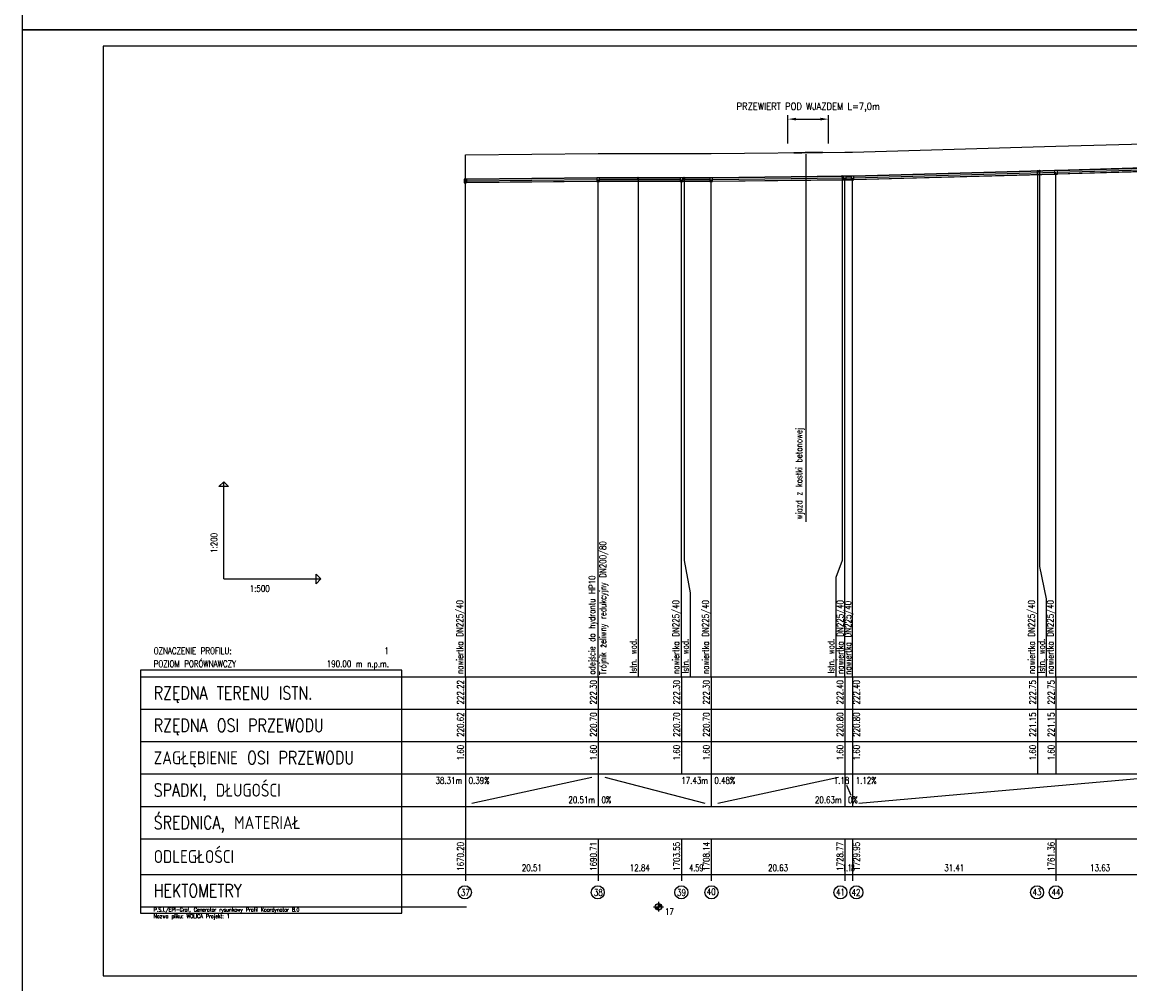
# Model space of a CAD drawing. Extents: x 122 to 1445, y -293 to 2085.
# Tile 6 of 38: x 122 to 464, y 600 to 897. Entities that reach past the tile are written whole.
import ezdxf
from ezdxf.enums import TextEntityAlignment as Align

# ---------------------------------------------------------------- set-up
doc = ezdxf.new("R2010")
doc.units = 0
doc.header["$LTSCALE"] = 0.2
doc.header["$MEASUREMENT"] = 0
doc.layers.get('0').update_dxf_attribs({"color": 8, "linetype": 'CONTINUOUS'})
doc.layers.get('Defpoints').update_dxf_attribs({"linetype": 'CONTINUOUS'})
for name, color, linetype in [('Armatura', 7, 'CONTINUOUS'), ('Liczby', 7, 'CONTINUOUS'), ('Linie_odn', 7, 'CONTINUOUS'), ('Linie_opisowe', 7, 'CONTINUOUS'), ('Linie_tabeli', 7, 'CONTINUOUS'), ('Odcinki', 7, 'CONTINUOUS'), ('Opis_PZ', 7, 'CONTINUOUS'), ('Opis_uzbr_n', 7, 'CONTINUOUS'), ('Opis_uzbr_p', 7, 'CONTINUOUS'), ('Osie', 7, 'CONTINUOUS'), ('Teren_istn', 3, 'CONTINUOUS'), ('Uzbr_nadz', 7, 'CONTINUOUS'), ('Uzbr_podz', 7, 'CONTINUOUS'), ('warstwa_nr_0', 8, 'CONTINUOUS'), ('Wezly', 7, 'CONTINUOUS')]:
    doc.layers.add(name, color=color, linetype=linetype)
doc.styles.add('S', font='simplex.shx', dxfattribs={"width": 0.9, "height": 2.1})
doc.styles.get("Standard").update_dxf_attribs({"font": 'txt.shx'})
doc.dimstyles.new('ISO-25', dxfattribs={"dimtxt": 2.5, "dimasz": 2.5, "dimexe": 1.25, "dimexo": 0.625, "dimtad": 1, "dimdec": 4, "dimdsep": 46, "dimtxsty": 'Standard', "dimcen": 2.5, "dimadec": 0, "dimazin": 0, "dimtfac": 1, "dimtdec": 4, "dimtmove": 0, "dimatfit": 3, "dimfxl": 1, "dimtolj": 1, "dimtzin": 0, "dimarcsym": 0})

# ---------------------------------------------------------------- blocks, each defined once
blk = doc.blocks.new('*D9')
at = {"layer": 'Defpoints', "color": 0, "transparency": 16777216}
for p in [(370.61, 867.21), (358.06, 859.08), (370.61, 859.08)]:
    blk.add_point(p, dxfattribs=at)
at = {"layer": 'Linie_odn', "color": 0, "lineweight": -2, "transparency": 16777216}
for p, q in [((358.06, 859.71), (358.06, 868.46)), ((360.56, 867.21), (368.11, 867.21)), ((370.61, 859.71), (370.61, 868.46))]:
    blk.add_line(p, q, dxfattribs=at)
at = {"layer": 'Linie_odn', "color": 0, "transparency": 16777216}
for points in [[(360.56, 867.63), (360.56, 866.8), (358.06, 867.21)], [(368.11, 867.63), (368.11, 866.8), (370.61, 867.21)]]:
    blk.add_solid(points, dxfattribs=at)
at = {"layer": 'Linie_odn', "color": 0, "transparency": 16777216, "insert": (364.34, 870.84), "char_height": 2.1, "width": 47.6614, "attachment_point": 5, "style": 'S'}
blk.add_mtext('\\A1;PRZEWIERT POD WJAZDEM L=7,0m', dxfattribs=at)

msp = doc.modelspace()

# ---------------------------------------------------------------- linework, layer by layer
at = {"color": 7}
msp.add_lwpolyline([(363.69956, 742.92046), (363.69956, 856.39179)], dxfattribs=at)
at = {"layer": 'Armatura'}
for p, q in [((435.13358, 851.21404), (435.04358, 851.21154)), ((435.04358, 851.21154), (435.04358, 850.08654)), ((435.13358, 851.18734), (435.04358, 851.18474)), ((435.04358, 850.11334), (435.13358, 850.11584)), ((435.04358, 850.08654), (435.13358, 850.08904)), ((435.22358, 851.21664), (435.13358, 851.21404)), ((435.22358, 851.18984), (435.13358, 851.18734)), ((435.13358, 850.11584), (435.22358, 850.11834)), ((435.13358, 850.08904), (435.22358, 850.09164)), ((435.22358, 850.09164), (435.22358, 851.21664))]:
    msp.add_line(p, q, dxfattribs=at)
at = {"layer": 'Liczby'}
for p, q in [((316.61508, 624.05274), (319.61508, 624.05274)), ((317.11748, 623.98294), (319.11268, 624.12254)), ((317.12478, 623.91354), (319.10538, 624.19194)), ((317.13698, 623.84484), (319.09318, 624.26064)), ((317.15378, 623.77714), (319.07638, 624.32834)), ((317.17538, 623.71074), (319.05478, 624.39474)), ((317.20158, 623.64604), (319.02858, 624.45944)), ((317.23218, 623.58324), (318.99798, 624.52224)), ((317.26708, 623.52284), (318.96308, 624.58264)), ((317.30608, 623.46494), (318.92408, 624.64054)), ((317.34908, 623.40994), (318.88108, 624.69554)), ((317.39578, 623.35804), (318.83438, 624.74744)), ((317.44598, 623.30964), (318.78418, 624.79584)), ((317.49938, 623.26474), (318.73078, 624.84074)), ((317.55588, 623.22374), (318.67428, 624.88174)), ((317.61508, 623.18674), (318.61508, 624.91874)), ((317.67668, 623.15394), (318.55348, 624.95154)), ((317.74048, 623.12554), (318.48968, 624.97994)), ((317.80608, 623.10164), (318.42408, 625.00384)), ((317.87318, 623.08244), (318.35698, 625.02304)), ((317.94148, 623.06794), (318.28868, 625.03754)), ((318.01058, 623.05824), (318.21958, 625.04724)), ((318.08018, 623.05334), (318.14998, 625.05214)), ((318.11508, 625.55274), (318.11508, 622.55274))]:
    msp.add_line(p, q, dxfattribs=at)
msp.add_circle((318.11508, 624.05274), 1, dxfattribs=at)
at = {"layer": 'Linie_opisowe'}
for p, q in [((311.82328, 849.05274), (311.82328, 695.05274)), ((435.13358, 850.65154), (435.13358, 695.05274))]:
    msp.add_line(p, q, dxfattribs=at)
for points in [[(326.05398, 849.05274), (326.05398, 730.97274), (327.91348, 720.97274), (327.91348, 695.05274)], [(374.85138, 849.54324), (374.85138, 730.97274), (372.85408, 725.69633), (372.85408, 695.05274)], [(435.74268, 851.16874), (435.74268, 729.09274), (437.83358, 719.09274), (437.83358, 695.05274)]]:
    msp.add_lwpolyline(points, dxfattribs=at)
at = {"layer": 'Linie_tabeli'}
for p, q in [((183.92112, 725.27931), (183.92112, 755.27931)), ((183.92112, 725.27931), (213.92112, 725.27931)), ((158.26198, 695.05274), (258.90198, 695.05274)), ((258.51008, 695.05274), (258.51008, 665.05274)), ((258.51008, 695.05274), (1175.69558, 695.05274)), ((299.53068, 695.05274), (299.53068, 665.05274)), ((325.21348, 695.05274), (325.21348, 665.05274)), ((334.38778, 695.05274), (334.38778, 665.05274)), ((375.65408, 695.05274), (375.65408, 665.05274)), ((378.01358, 695.05274), (378.01358, 665.05274)), ((435.13358, 695.05274), (435.13358, 665.05274)), ((440.82818, 695.05274), (440.82818, 665.05274)), ((158.26198, 685.05274), (258.90198, 685.05274)), ((258.51008, 685.05274), (1175.69558, 685.05274)), ((158.26198, 675.05274), (258.90198, 675.05274)), ((258.51008, 675.05274), (1175.69558, 675.05274)), ((158.26198, 665.05274), (258.90198, 665.05274)), ((258.51008, 665.05274), (258.51008, 655.05274)), ((258.51008, 665.05274), (1175.69558, 665.05274)), ((260.51008, 656.05274), (297.53068, 664.05274)), ((299.53068, 665.05274), (299.53068, 655.05274)), ((301.53068, 664.05274), (332.38778, 656.05274)), ((334.38778, 665.05274), (334.38778, 655.05274)), ((336.38778, 656.05274), (373.65408, 664.05274)), ((375.65408, 665.05274), (375.65408, 655.05274)), ((378.01358, 665.05274), (378.01358, 655.05274)), ((380.01358, 656.05274), (470.68748, 664.05274)), ((376.15408, 661.55274), (377.51358, 658.55274)), ((158.26198, 655.05274), (258.90198, 655.05274)), ((258.51008, 655.05274), (258.51008, 632.05274)), ((258.51008, 655.05274), (1175.69558, 655.05274)), ((158.26198, 645.05274), (258.90198, 645.05274)), ((258.51008, 645.05274), (1175.69558, 645.05274)), ((299.53068, 645.05274), (299.53068, 632.05274)), ((325.21348, 645.05274), (325.21348, 632.05274)), ((334.38778, 645.05274), (334.38778, 632.05274)), ((375.65408, 645.05274), (375.65408, 632.05274)), ((378.01358, 645.05274), (378.01358, 632.05274)), ((440.82818, 645.05274), (440.82818, 632.05274)), ((158.26198, 634.05274), (258.90198, 634.05274)), ((258.51008, 634.05274), (1175.69558, 634.05274)), ((158.26198, 624.05274), (258.90198, 624.05274))]:
    msp.add_line(p, q, dxfattribs=at)
for points in [[(146.68012, 602.76042), (1318.43162, 602.76042), (1318.43162, 889.76042), (146.68012, 889.76042)], [(183.92112, 755.27931), (185.42112, 753.77931), (182.42112, 753.77931)], [(213.92112, 725.27931), (212.42112, 723.77931), (212.42112, 726.77931)], [(158.26198, 622.05274), (238.90198, 622.05274), (238.90198, 697.05274), (158.26198, 697.05274)]]:
    msp.add_lwpolyline(points, close=True, dxfattribs=at)
for points in [[(258.51008, 695.05274), (258.55185, 856.15252)], [(299.53068, 695.05274), (299.53068, 848.55274)], [(325.21348, 695.05274), (325.21348, 848.55274)], [(334.38778, 695.05274), (334.38778, 848.55274)], [(375.65408, 695.05274), (375.65408, 849.05274)], [(378.01358, 695.05274), (378.01358, 849.05274)], [(440.82818, 695.05274), (440.82818, 850.81094)]]:
    msp.add_lwpolyline(points, dxfattribs=at)
for centre in [(258.34033, 628.5018), (299.37574, 628.5018), (325.1672, 628.5018), (334.49798, 628.5018), (374.2846, 628.5018), (379.21294, 628.5018), (434.97821, 628.5018), (440.78559, 628.5018)]:
    msp.add_circle(centre, 2.02278, dxfattribs=at)
at = {"layer": 'Odcinki'}
for points in [[(441.25668, 851.35864), (467.86568, 852.10344), (467.86568, 852.13024), (441.25668, 851.38544)], [(258.93868, 848.69264), (299.10208, 849.08424), (299.10208, 849.11104), (258.93868, 848.71944)], [(299.95928, 849.08844), (324.78488, 849.08844), (324.78488, 849.11524), (299.95928, 849.11524)], [(325.64208, 849.08844), (333.95918, 849.08844), (333.95918, 849.11524), (325.64208, 849.11524)], [(334.81638, 849.09364), (375.22558, 849.58324), (375.22558, 849.61004), (334.81638, 849.12044)], [(334.81638, 848.02224), (375.22558, 848.51184), (375.22558, 848.48504), (334.81638, 847.99544)], [(376.08268, 849.58844), (377.58498, 849.58844), (377.58498, 849.61524), (376.08268, 849.61524)], [(376.08268, 848.51704), (377.58498, 848.51704), (377.58498, 848.49024), (376.08268, 848.49024)], [(378.44218, 849.60044), (440.39958, 851.33464), (440.39958, 851.36144), (378.44218, 849.62724)], [(378.44218, 848.52904), (440.39958, 850.26324), (440.39958, 850.23644), (378.44218, 848.50224)], [(441.25668, 850.28724), (467.86568, 851.03204), (467.86568, 851.00524), (441.25668, 850.26044)], [(258.93868, 847.62124), (299.10208, 848.01284), (299.10208, 847.98604), (258.93868, 847.59444)], [(299.95928, 848.01704), (324.78488, 848.01704), (324.78488, 847.99024), (299.95928, 847.99024)], [(325.64208, 848.01704), (333.95918, 848.01704), (333.95918, 847.99024), (325.64208, 847.99024)]]:
    msp.add_lwpolyline(points, close=True, dxfattribs=at)
at = {"layer": 'Osie'}
for p, q in [((441.25668, 850.82294), (467.86568, 851.56774)), ((258.93868, 848.15694), (299.10208, 848.54854)), ((299.95928, 848.55274), (324.78488, 848.55274)), ((325.64208, 848.55274), (333.95918, 848.55274)), ((334.81638, 848.55794), (375.22558, 849.04754)), ((376.08268, 849.05274), (377.58498, 849.05274)), ((378.44218, 849.06474), (440.39958, 850.79894))]:
    msp.add_line(p, q, dxfattribs=at)
at = {"layer": 'Teren_istn'}
msp.add_lwpolyline([(258.51008, 856.15274), (299.53068, 856.55274), (325.21348, 856.55274), (334.38778, 856.55274), (375.65408, 857.05274), (378.01358, 857.05274), (440.82818, 858.81094), (468.07998, 859.57374)], dxfattribs=at)
at = {"layer": 'Uzbr_nadz'}
msp.add_lwpolyline([(359.86198, 856.80523, 0.5, 0.5, 0), (368.94409, 856.95262, 0.5, 0.5, 0)], format="xyseb", dxfattribs=at)
at = {"layer": 'Uzbr_podz'}
for centre, radius in [((311.82328, 849.05274), 0.2362), ((311.82328, 849.05274), 0.225), ((326.05398, 849.05274), 0.2362), ((326.05398, 849.05274), 0.225), ((374.85138, 849.54324), 0.2362), ((374.85138, 849.54324), 0.225), ((435.74268, 851.16874), 0.2362), ((435.74268, 851.16874), 0.225)]:
    msp.add_circle(centre, radius, dxfattribs=at)
at = {"layer": 'warstwa_nr_0'}
for points in [[(121.68012, 894.76042), (1321.17346, 894.76042), (1321.17346, 1191.76042), (121.68012, 1191.76042)], [(121.68012, 597.76042), (1321.17346, 597.76042), (1321.17346, 894.76042), (121.68012, 894.76042)]]:
    msp.add_lwpolyline(points, close=True, dxfattribs=at)
at = {"layer": 'Wezly'}
for p, q in [((258.51008, 848.71524), (258.08148, 848.71744)), ((258.08148, 848.71744), (258.08148, 847.59244)), ((258.51008, 848.68844), (258.08148, 848.69074)), ((258.93868, 848.71944), (258.51008, 848.71524)), ((258.93868, 848.69264), (258.51008, 848.68844)), ((258.93868, 847.59444), (258.93868, 848.71944)), ((299.53068, 849.11524), (299.10208, 849.11104)), ((299.10208, 849.11104), (299.10208, 847.98604)), ((299.53068, 849.08844), (299.10208, 849.08424)), ((299.95928, 849.11524), (299.53068, 849.11524)), ((299.95928, 849.08844), (299.53068, 849.08844)), ((299.95928, 847.99024), (299.95928, 849.11524)), ((325.21348, 849.11524), (324.78488, 849.11524)), ((324.78488, 849.11524), (324.78488, 847.99024)), ((325.21348, 849.08844), (324.78488, 849.08844)), ((325.64208, 849.11524), (325.21348, 849.11524)), ((325.64208, 849.08844), (325.21348, 849.08844)), ((325.64208, 847.99024), (325.64208, 849.11524)), ((334.38778, 849.11524), (333.95918, 849.11524)), ((333.95918, 849.11524), (333.95918, 847.99024)), ((334.38778, 849.08844), (333.95918, 849.08844)), ((334.81638, 849.12044), (334.38778, 849.11524)), ((334.81638, 849.09364), (334.38778, 849.08844)), ((334.81638, 847.99544), (334.81638, 849.12044)), ((375.65408, 849.61524), (375.22558, 849.61004)), ((375.22558, 849.61004), (375.22558, 848.48504)), ((375.65408, 849.58844), (375.22558, 849.58324)), ((375.22558, 848.51184), (375.65408, 848.51704)), ((375.22558, 848.48504), (375.65408, 848.49024)), ((376.08268, 849.61524), (375.65408, 849.61524)), ((376.08268, 849.58844), (375.65408, 849.58844)), ((375.65408, 848.51704), (376.08268, 848.51704)), ((375.65408, 848.49024), (376.08268, 848.49024)), ((376.08268, 848.49024), (376.08268, 849.61524)), ((378.01358, 849.61524), (377.58498, 849.61524)), ((377.58498, 849.61524), (377.58498, 848.49024)), ((378.01358, 849.58844), (377.58498, 849.58844)), ((377.58498, 848.51704), (378.01358, 848.51704)), ((377.58498, 848.49024), (378.01358, 848.49024)), ((378.44218, 849.62724), (378.01358, 849.61524)), ((378.44218, 849.60044), (378.01358, 849.58844)), ((378.01358, 848.51704), (378.44218, 848.52904)), ((378.01358, 848.49024), (378.44218, 848.50224)), ((378.44218, 848.50224), (378.44218, 849.62724)), ((440.82818, 851.37344), (440.39958, 851.36144)), ((440.39958, 851.36144), (440.39958, 850.23644)), ((440.82818, 851.34664), (440.39958, 851.33464)), ((440.39958, 850.26324), (440.82818, 850.27524)), ((440.39958, 850.23644), (440.82818, 850.24844)), ((441.25668, 851.38544), (440.82818, 851.37344)), ((441.25668, 851.35864), (440.82818, 851.34664)), ((440.82818, 850.27524), (441.25668, 850.28724)), ((440.82818, 850.24844), (441.25668, 850.26044)), ((441.25668, 850.26044), (441.25668, 851.38544)), ((258.08148, 847.61924), (258.51008, 847.61704)), ((258.08148, 847.59244), (258.51008, 847.59024)), ((258.51008, 847.61704), (258.93868, 847.62124)), ((258.51008, 847.59024), (258.93868, 847.59444)), ((299.10208, 848.01284), (299.53068, 848.01704)), ((299.10208, 847.98604), (299.53068, 847.99024)), ((299.53068, 848.01704), (299.95928, 848.01704)), ((299.53068, 847.99024), (299.95928, 847.99024)), ((324.78488, 848.01704), (325.21348, 848.01704)), ((324.78488, 847.99024), (325.21348, 847.99024)), ((325.21348, 848.01704), (325.64208, 848.01704)), ((325.21348, 847.99024), (325.64208, 847.99024)), ((333.95918, 848.01704), (334.38778, 848.01704)), ((333.95918, 847.99024), (334.38778, 847.99024)), ((334.38778, 848.01704), (334.81638, 848.02224)), ((334.38778, 847.99024), (334.81638, 847.99544))]:
    msp.add_line(p, q, dxfattribs=at)

# ---------------------------------------------------------------- texts
at = {"layer": 'Liczby', "width": 0.8}
msp.add_text('1:200', height=2, rotation=90, dxfattribs=at).set_placement((181.92112, 733.27931))
for s, p in [('1:500', (191.92112, 721.27931)), ('0.39%', (259.51008, 662.05274)), ('0.48%', (335.38778, 662.05274)), ('1.12%', (379.01358, 662.05274)), ('0%', (300.53068, 656.05274)), ('0%', (376.65408, 656.05274)), ('17', (320.11508, 621.55274))]:
    msp.add_text(s, height=2, dxfattribs=at).set_placement(p)
for s, p in [('222.22', (258.01008, 694.05274)), ('222.30', (299.03068, 694.05274)), ('222.30', (324.71348, 694.05274)), ('222.30', (333.88778, 694.05274)), ('222.40', (375.15408, 694.05274)), ('222.40', (380.26358, 694.05274)), ('222.75', (434.63358, 694.05274)), ('222.75', (440.32818, 694.05274)), ('220.62', (258.01008, 684.05274)), ('220.70', (299.03068, 684.05274)), ('220.70', (324.71348, 684.05274)), ('220.70', (333.88778, 684.05274)), ('220.80', (375.15408, 684.05274)), ('220.80', (380.26358, 684.05274)), ('221.15', (434.63358, 684.05274)), ('221.15', (440.32818, 684.05274)), ('1.60', (258.01008, 674.05274)), ('1.60', (299.03068, 674.05274)), ('1.60', (324.71348, 674.05274)), ('1.60', (333.88778, 674.05274)), ('1.60', (375.15408, 674.05274)), ('1.60', (380.26358, 674.05274)), ('1.60', (434.63358, 674.05274)), ('1.60', (440.32818, 674.05274)), ('1670.20', (258.01008, 644.05274)), ('1690.71', (299.03068, 644.05274)), ('1703.55', (324.71348, 644.05274)), ('1708.14', (333.88778, 644.05274)), ('1728.77', (375.15408, 644.05274)), ('1729.95', (380.26358, 644.05274)), ('1761.36', (440.32818, 644.05274))]:
    msp.add_text(s, height=2, rotation=90, dxfattribs=at).set_placement(p, align=Align.RIGHT)
for s, p in [('38.31m', (257.51008, 662.05274)), ('17.43m', (333.38778, 662.05274)), ('1.18', (377.01358, 662.05274)), ('20.51m', (298.53068, 656.05274)), ('20.63m', (374.65408, 656.05274))]:
    msp.add_text(s, height=2, dxfattribs=at).set_placement(p, align=Align.RIGHT)
at = {"layer": 'Liczby'}
for s, width, p in [('20.51', 0.8, (279.02038, 635.05274)), ('12.84', 0.8, (312.37208, 635.05274)), ('4.59', 0.6, (329.80058, 635.05274)), ('20.63', 0.8, (355.02098, 635.05274)), ('1.18', 0.5, (376.83388, 635.05274)), ('31.41', 0.8, (409.42088, 635.05274)), ('13.63', 0.8, (454.45408, 635.05274)), ('37', 0.8, (258.51008, 627.43828)), ('38', 0.8, (299.53068, 627.4782)), ('39', 0.8, (325.21348, 627.4691)), ('40', 0.8, (334.38778, 627.69567)), ('41', 0.8, (374.2936, 627.56058)), ('42', 0.8, (379.05867, 627.44735)), ('43', 0.8, (434.99919, 627.59524)), ('44', 0.8, (440.82818, 627.59524))]:
    msp.add_text(s, height=2, dxfattribs=dict(at, width=width)).set_placement(p, align=Align.CENTER)
at = {"layer": 'Linie_tabeli', "width": 0.8}
for s, height, p in [('OZNACZENIE PROFILU:', 2, (162.29398, 702.05274)), ('POZIOM PORÓWNAWCZY', 2, (162.29398, 698.05274)), ('RZĘDNA TERENU ISTN.', 4, (162.29398, 688.05274)), ('RZĘDNA OSI PRZEWODU', 4, (162.29398, 678.05274)), ('ZAGŁĘBIENIE OSI PRZEWODU', 4, (162.29398, 668.05274)), ('SPADKI, DŁUGOŚCI', 4, (162.29398, 658.05274)), ('ŚREDNICA, MATERIAŁ', 4, (162.29398, 648.05274)), ('ODLEGŁOŚCI', 4, (162.29398, 637.55274)), ('HEKTOMETRY', 4, (162.29398, 627.05274)), ('P.S.I./EPI-Graf, Generator rysunkowy Profil Koordynator 8.0', 1.2, (162.29398, 622.55274)), ('Nazwa pliku: WOLICA Projekt: 1', 1.2, (162.29398, 620.55274))]:
    msp.add_text(s, height=height, dxfattribs=at).set_placement(p)
for s, p in [('1', (234.90198, 702.05274)), ('190.00 m n.p.m.', (234.90198, 698.05274))]:
    msp.add_text(s, height=2, dxfattribs=at).set_placement(p, align=Align.RIGHT)
at = {"layer": 'Opis_PZ', "width": 0.8}
for s, p in [('Trójnik żeliwny redukcyjny DN200/80', (301.94697, 695.61452)), ('odejście do hydrantu HP10', (298.5962, 695.7203)), ('nawiertka DN225/40', (257.77105, 695.90967)), ('nawiertka DN225/40', (324.47445, 695.90967)), ('nawiertka DN225/40', (333.64875, 695.90967)), ('nawiertka DN225/40', (375.18381, 695.92644)), ('nawiertka DN225/40', (377.63125, 695.67334)), ('nawiertka DN225/40', (434.24646, 695.92644)), ('nawiertka DN225/40', (440.09074, 695.92644))]:
    msp.add_text(s, height=2, rotation=90, dxfattribs=at).set_placement(p)
at = {"layer": 'Opis_uzbr_n', "width": 0.8}
msp.add_text('wjazd z kostki betonowej', height=2, rotation=90, dxfattribs=at).set_placement((362.49597, 743.62615))
at = {"layer": 'Opis_uzbr_p', "width": 0.8}
for s, p in [('Istn. wod. ', (311.32328, 696.05274)), ('Istn. wod. ', (327.41348, 696.05274)), ('Istn. wod.', (372.35408, 696.05274)), ('Istn. wod. ', (437.33358, 696.05274))]:
    msp.add_text(s, height=2, rotation=90, dxfattribs=at).set_placement(p)

# ---------------------------------------------------------------- dimensions: what is measured, and where the dimension line sits
at = {"layer": 'Linie_odn'}
dim = msp.add_linear_dim(base=(370.61346, 867.21392), p1=(358.05995, 859.08382), p2=(370.61346, 859.08382), text='PRZEWIERT POD WJAZDEM L=7,0m', dimstyle='ISO-25', override={"dimtxsty": 'S'}, dxfattribs=at)
dim.commit()
dim.dimension.update_dxf_attribs({"geometry": '*D9', "text_midpoint": (364.33671, 867.21392), "dimtype": 160})

doc.saveas('drawing.dxf')
